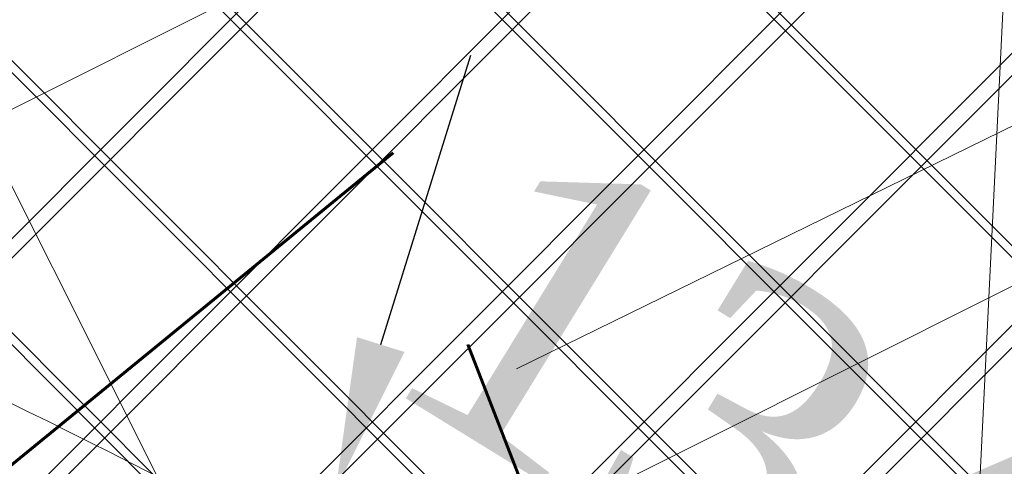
# Model space of a CAD drawing. Header units: metres. Extents: x 7472034 to 8439876, y 5890181 to 5961460.
# Tile 30 of 202: x 8439499.392 to 8439501.018, y 5890378.996 to 5890379.733. Entities that reach past the tile are written whole.
import ezdxf
from ezdxf import colors
from ezdxf.entities.mleader import LeaderData, LeaderLine
from ezdxf.math import Vec2, Vec3

# ---------------------------------------------------------------- set-up
doc = ezdxf.new("R2010")
doc.units = ezdxf.units.M
doc.header["$MEASUREMENT"] = 0
for name, pattern in [('$0$L218_500', [1, 0.5, -0.5]), ('ACAD_ISO03W100', [30, 12, -18]), ('CENTER', [2, 1.25, -0.25, 0.25, -0.25]), ('DASHDOT', [25.399999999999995, 12.7, -6.349999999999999, 0, -6.349999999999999])]:
    doc.linetypes.add(name, pattern=pattern)
doc.layers.get('0').update_dxf_attribs({"linetype": 'CONTINUOUS', "lineweight": 5})
doc.layers.get('Defpoints').update_dxf_attribs({"linetype": 'CONTINUOUS'})
for name, color, linetype, lineweight in [('### Krawężnik', 6, 'CONTINUOUS', 35), ('### rzędne', 172, 'CONTINUOUS', 35), ('__GRANICA', 5, 'ACAD_ISO03W100', 80), ('_a_widok', 7, 'CONTINUOUS', 5), ('_IS.KD.opis.2', 7, 'CONTINUOUS', 18), ('_T_LPG', 52, 'DASHDOT', 50), ('KOLOR-OBIEKT', 21, 'CONTINUOUS', 13), ('T_strefa-8', 20, 'ACAD_ISO03W100', 50), ('ZAG-obrys 018 wymiary', 7, 'CONTINUOUS', 18), ('ZAG-OBRYS013', 7, 'CONTINUOUS', 13)]:
    doc.layers.add(name, color=color, linetype=linetype, lineweight=lineweight)
for name, color, linetype in [('100_rzut_wym_wew', 7, 'CONTINUOUS'), ('2D - Ogólne', 7, 'CONTINUOUS'), ('_IS.BLOK.KD.doziemne', 7, 'CONTINUOUS')]:
    doc.layers.add(name, color=color, linetype=linetype)
doc.layers.add('_IS_NO', color=11, linetype='CONTINUOUS', lineweight=20, plot=False)
doc.styles.add('DIM', font='simplex.shx', dxfattribs={"width": 0.8})
doc.styles.add('RS', font='Romans.shx', dxfattribs={"width": 0.7})
doc.styles.add('style2', font='romans.shx', dxfattribs={"width": 0.7, "oblique": 15})
doc.styles.add('wojtek 1', font='times.ttf', dxfattribs={"height": 0.6})
doc.dimstyles.new('DIM-WEW_500', dxfattribs={"dimscale": 5, "dimtxt": 18, "dimasz": 10, "dimexe": 4, "dimexo": 8, "dimgap": 5, "dimtad": 1, "dimlfac": 0.01, "dimzin": 9, "dimdsep": 46, "dimtxsty": 'DIM', "dimblk": 'ARCHTICK', "dimcen": 5, "dimclrt": 112, "dimadec": 4, "dimazin": 2, "dimtfac": 4, "dimtmove": 0, "dimatfit": 3, "dimldrblk": 'ARCHTICK', "dimfxl": 0, "dimtolj": 1, "dimlwd": 13, "dimarcsym": 0})
pattern_1 = [(45, (967499.202946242, -71042.94610979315), (-0.2245064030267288, 0.2245064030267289), []), (135, (967499.202946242, -71042.94610979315), (-0.2245064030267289, -0.2245064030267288), [])]
pattern_2 = [(45, (967499.2092647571, -71042.97165620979), (-0.2245064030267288, 0.2245064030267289), []), (135, (967499.2092647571, -71042.97165620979), (-0.2245064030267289, -0.2245064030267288), [])]

# ---------------------------------------------------------------- blocks, each defined once
blk = doc.blocks.new('A$C7D7B3C0A')
at = {"layer": '2D - Ogólne', "linetype": 'ByBlock', "lineweight": 15, "ltscale": 2, "flags": 128}
blk.add_lwpolyline([(0.3000000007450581, 0.2999999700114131), (0.3000000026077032, 9.699999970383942), (15.00000000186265, 9.69999996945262), (15.00000000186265, 0.2999999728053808)], close=True, dxfattribs=at)
blk = doc.blocks.new('_Oblique')
at = {"color": 0, "linetype": 'ByBlock', "lineweight": -2}
blk.add_line((-0.5, -0.5), (0.5, 0.5), dxfattribs=at)
blk = doc.blocks.new('*D102')
at = {"layer": 'Defpoints', "color": 0, "linetype": 'Continuous', "lineweight": 60}
for p in [(8439508.583486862, 5890382.740478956), (8439499.059733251, 5890379.425490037), (8439499.642017, 5890378.262743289)]:
    blk.add_point(p, dxfattribs=at)
at = {"layer": 'ZAG-obrys 018 wymiary', "color": 0, "linetype": 'Continuous', "lineweight": -2}
for p, q in [((8439508.225268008, 5890383.455796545), (8439507.822093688, 5890384.260884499)), ((8439499.283798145, 5890378.978060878), (8439498.880623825, 5890379.783148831))]:
    blk.add_line(p, q, dxfattribs=at)
at = {"layer": 'ZAG-obrys 018 wymiary', "color": 0, "linetype": 'Continuous', "lineweight": 13}
blk.add_line((8439508.001203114, 5890383.903225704), (8439499.059733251, 5890379.425490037), dxfattribs=at)
at = {"layer": 'ZAG-obrys 018 wymiary', "color": 0, "linetype": 'Continuous', "lineweight": 13, "xscale": 0.3, "yscale": 0.3, "zscale": 0.3}
for p, rotation in [((8439508.001203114, 5890383.903225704), 26.60092778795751), ((8439499.059733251, 5890379.425490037), 206.6009277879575)]:
    blk.add_blockref('_Oblique', p, dxfattribs=dict(at, rotation=rotation))
at = {"layer": 'ZAG-obrys 018 wymiary', "color": 112, "linetype": 'Continuous', "lineweight": 25, "insert": (8439503.2841115, 5890382.212017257), "char_height": 0.8, "attachment_point": 5, "rotation": 26.600927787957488, "style": 'RS'}
blk.add_mtext('\\A1;10', dxfattribs=at)
blk = doc.blocks.new('_ArchTick')
at = {"layer": '100_rzut_wym_wew', "color": 0, "linetype": 'Continuous', "const_width": 0.15}
blk.add_lwpolyline([(-0.5, -0.5), (0.5, 0.5)], dxfattribs=at)
blk = doc.blocks.new('A$C5FF37710')
at = {"layer": '### rzędne', "color": 0, "lineweight": 13, "flags": 128}
blk.add_lwpolyline([(50.51477378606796, 10.51546448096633), (53.79482592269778, 12.12112784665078), (52.74373111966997, 12.37842599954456)], dxfattribs=at)
blk = doc.blocks.new('A$C57F34CC8')
at = {"layer": '__GRANICA', "color": 246, "lineweight": 60, "ltscale": 0.1}
for p, q in [((86.20019087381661, 7.545831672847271), (84.93974905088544, 6.516516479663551)), ((86.75952754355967, 6.111758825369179), (86.20019087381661, 7.545831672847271))]:
    blk.add_line(p, q, dxfattribs=at)
blk = doc.blocks.new('*D142')
at = {"layer": 'Defpoints', "color": 0, "linetype": 'Continuous', "lineweight": 60}
for p in [(8439501.07687633, 5890391.760996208), (8439499.839085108, 5890366.792824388), (8439500.37198268, 5890366.766406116)]:
    blk.add_point(p, dxfattribs=at)
at = {"layer": 'ZAG-obrys 018 wymiary', "color": 0, "linetype": 'Continuous', "lineweight": 13}
blk.add_line((8439501.609773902, 5890391.734577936), (8439500.37198268, 5890366.766406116), dxfattribs=at)
at = {"layer": 'ZAG-obrys 018 wymiary', "color": 0, "linetype": 'Continuous', "lineweight": -2}
for p, q in [((8439501.609773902, 5890391.734577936), (8439502.009283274, 5890391.714772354)), ((8439500.37198268, 5890366.766406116), (8439500.771492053, 5890366.746600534))]:
    blk.add_line(p, q, dxfattribs=at)
at = {"layer": 'ZAG-obrys 018 wymiary', "color": 0, "linetype": 'Continuous', "lineweight": 13, "xscale": 0.3, "yscale": 0.3, "zscale": 0.3}
for p, rotation in [((8439501.609773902, 5890391.734577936), 87.16189876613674), ((8439500.37198268, 5890366.766406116), 267.1618987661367)]:
    blk.add_blockref('_Oblique', p, dxfattribs=dict(at, rotation=rotation))
at = {"layer": 'ZAG-obrys 018 wymiary', "color": 112, "linetype": 'Continuous', "lineweight": 25, "insert": (8439500.180271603, 5890375.01709125), "char_height": 0.8, "attachment_point": 5, "rotation": 87.16189876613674, "style": 'RS'}
blk.add_mtext('\\A1;25', dxfattribs=at)
blk = doc.blocks.new('*D143')
at = {"layer": 'Defpoints', "color": 0, "linetype": 'Continuous', "lineweight": 60}
for p in [(8439500.252213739, 5890382.284446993), (8439498.44936909, 5890366.87523941), (8439499.211490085, 5890366.823937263)]:
    blk.add_point(p, dxfattribs=at)
at = {"layer": 'ZAG-obrys 018 wymiary', "color": 0, "linetype": 'Continuous', "lineweight": -2}
for p, q in [((8439499.490092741, 5890382.335749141), (8439499.090995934, 5890382.362614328)), ((8439498.44936909, 5890366.87523941), (8439498.050272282, 5890366.902104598))]:
    blk.add_line(p, q, dxfattribs=at)
at = {"layer": 'ZAG-obrys 018 wymiary', "color": 0, "linetype": 'Continuous', "lineweight": 13}
blk.add_line((8439499.490092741, 5890382.335749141), (8439498.44936909, 5890366.87523941), dxfattribs=at)
at = {"layer": 'ZAG-obrys 018 wymiary', "color": 0, "linetype": 'Continuous', "lineweight": 13, "xscale": 0.3, "yscale": 0.3, "zscale": 0.3}
for p, rotation in [((8439499.490092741, 5890382.335749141), 86.14894643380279), ((8439498.44936909, 5890366.87523941), 266.1489464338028)]:
    blk.add_blockref('_Oblique', p, dxfattribs=dict(at, rotation=rotation))
at = {"layer": 'ZAG-obrys 018 wymiary', "color": 112, "linetype": 'Continuous', "lineweight": 25, "insert": (8439498.371085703, 5890374.645792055), "char_height": 0.8, "attachment_point": 5, "rotation": 86.14894643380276, "style": 'RS'}
blk.add_mtext('\\A1;15.5', dxfattribs=at)
blk = doc.blocks.new('*D144')
at = {"layer": 'Defpoints', "color": 0, "linetype": 'Continuous', "lineweight": 60}
for p in [(8439499.048492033, 5890390.910444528), (8439493.19273551, 5890368.256074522), (8439494.279393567, 5890367.975192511)]:
    blk.add_point(p, dxfattribs=at)
at = {"layer": 'ZAG-obrys 018 wymiary', "color": 0, "linetype": 'Continuous', "lineweight": -2}
for p, q in [((8439499.823035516, 5890390.71023865), (8439500.522421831, 5890390.529459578)), ((8439493.967278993, 5890368.055868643), (8439494.666665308, 5890367.875089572))]:
    blk.add_line(p, q, dxfattribs=at)
at = {"layer": 'ZAG-obrys 018 wymiary', "color": 0, "linetype": 'Continuous', "lineweight": 13}
blk.add_line((8439500.13515009, 5890390.629562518), (8439494.279393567, 5890367.975192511), dxfattribs=at)
at = {"layer": 'ZAG-obrys 018 wymiary', "color": 0, "linetype": 'Continuous', "lineweight": 13, "xscale": 0.3, "yscale": 0.3, "zscale": 0.3}
for p, rotation in [((8439500.13515009, 5890390.629562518), 75.5072587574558), ((8439494.279393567, 5890367.975192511), 255.5072587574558)]:
    blk.add_blockref('_Oblique', p, dxfattribs=dict(at, rotation=rotation))
at = {"layer": 'ZAG-obrys 018 wymiary', "color": 112, "linetype": 'Continuous', "lineweight": 25, "insert": (8439497.511322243, 5890382.876199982), "char_height": 0.8, "attachment_point": 5, "rotation": 75.5072587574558, "style": 'RS'}
blk.add_mtext('\\A1;23.4', dxfattribs=at)
blk = doc.blocks.new('A$C1D2679FE')
at = {"layer": 'KOLOR-OBIEKT', "lineweight": 9, "ltscale": 200}
h = blk.add_hatch(dxfattribs=at)
h.set_pattern_fill('ANSI37', color=253, scale=0.1, angle=16)
h.set_pattern_definition([(61, (-7471780.020262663, -5961378.212846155), (-0.2776917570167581, 0.153927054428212), []), (151, (-7471780.020262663, -5961378.212846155), (-0.153927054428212, -0.2776917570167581), [])])
edge = h.paths.add_edge_path()
edge.add_line((196.975401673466, 33.54016214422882), (192.3495923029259, 34.13512154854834))
edge.add_line((192.3495923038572, 34.13512154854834), (187.7176397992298, 34.7308710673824))
edge.add_line((187.7176398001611, 34.7308710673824), (178.5077782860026, 36.15998750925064))
edge.add_line((178.5077782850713, 36.15998750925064), (176.6601969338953, 36.5026140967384))
edge.add_arc((181.3685569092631, 38.18527459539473), 5.000000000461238, 199.6657310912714, 261.1796204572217)
edge.add_line((180.6018702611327, 33.24440507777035), (187.358021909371, 32.19603671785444))
edge.add_line((187.3580219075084, 32.19603671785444), (192.0230219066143, 31.59603671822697))
edge.add_line((192.0230219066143, 31.59603671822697), (196.6880219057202, 30.9960367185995))
edge.add_line((196.6880219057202, 30.9960367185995), (201.9780219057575, 30.48103671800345))
edge.add_line((201.9780219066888, 30.48103671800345), (207.2680219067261, 29.96603671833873))
edge.add_line((207.2680219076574, 29.96603671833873), (216.468021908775, 29.35603671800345))
edge.add_line((216.4680219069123, 29.35603671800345), (221.8830219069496, 29.11103671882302))
edge.add_line((221.8830219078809, 29.11103671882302), (227.2980219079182, 28.86603671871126))
edge.add_line((227.2980219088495, 28.86603671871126), (233.718021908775, 28.60103671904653))
edge.add_line((233.7180219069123, 28.60103671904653), (240.1380219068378, 28.33603671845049))
edge.add_line((240.1380219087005, 28.33603671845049), (245.3280219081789, 28.076036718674))
edge.add_line((245.3280219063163, 28.076036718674), (246.1380219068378, 28.00603671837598))
edge.add_line((246.1380219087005, 28.00603671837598), (248.4280219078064, 27.98603671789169))
edge.add_line((248.4280219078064, 27.98603671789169), (251.4080219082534, 28.33603671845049))
edge.add_line((251.4080219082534, 28.33603671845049), (255.3380219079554, 29.13603671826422))
edge.add_line((255.3380219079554, 29.13603671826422), (258.1480219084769, 30.35603671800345))
edge.add_line((258.1480219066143, 30.35603671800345), (260.6280219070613, 32.076036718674))
edge.add_line((260.6280219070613, 32.076036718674), (262.7080219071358, 34.29603671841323))
edge.add_line((262.7080219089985, 34.29603671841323), (264.3880219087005, 36.826036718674))
edge.add_line((264.3880219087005, 36.826036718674), (265.608021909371, 39.59603671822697))
edge.add_line((265.6080219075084, 39.59603671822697), (266.4080219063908, 42.53603671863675))
edge.add_line((266.4080219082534, 42.53603671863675), (266.6380219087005, 45.60603671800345))
edge.add_line((266.6380219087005, 45.60603671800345), (266.3380219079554, 48.59603671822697))
edge.add_line((266.3380219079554, 48.59603671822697), (265.628021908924, 51.53603671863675))
edge.add_line((265.6280219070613, 51.53603671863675), (264.5280219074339, 54.28603671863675))
edge.add_line((264.5280219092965, 54.28603671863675), (263.3880219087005, 57.11603671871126))
edge.add_line((263.3880219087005, 57.11603671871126), (262.5430219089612, 59.47103671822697))
edge.add_line((262.5430219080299, 59.47103671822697), (261.6980219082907, 61.826036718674))
edge.add_line((261.6980219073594, 61.826036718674), (260.5980219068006, 65.15103671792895))
edge.add_line((260.5980219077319, 65.15103671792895), (259.4980219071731, 68.47603671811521))
edge.add_line((259.4980219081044, 68.47603671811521), (257.3916487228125, 67.77919145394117))
edge.add_line((257.3916487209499, 67.77919145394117), (258.1675714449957, 64.34697791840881))
edge.add_line((258.167571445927, 64.34697791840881), (259.2776264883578, 60.99158426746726))
edge.add_line((259.2776264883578, 60.99158426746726), (260.1334384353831, 58.60645156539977))
edge.add_line((260.1334384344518, 58.60645156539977), (260.9950570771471, 56.20513570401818))
edge.add_line((260.9950570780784, 56.20513570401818), (262.1522789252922, 53.33238322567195))
edge.add_line((262.1522789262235, 53.33238322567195), (263.1827648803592, 50.75616833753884))
edge.add_line((263.1827648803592, 50.75616833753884), (263.8083402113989, 48.16575780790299))
edge.add_line((263.8083402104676, 48.16575780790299), (264.0684198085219, 45.57363114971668))
edge.add_line((264.0684198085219, 45.57363114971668), (263.8734869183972, 42.97170083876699))
edge.add_line((263.8734869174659, 42.97170083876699), (263.1880731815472, 40.45280535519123))
edge.add_line((263.1880731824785, 40.45280535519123), (262.1337886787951, 38.05906103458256))
edge.add_line((262.1337886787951, 38.05906103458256), (260.6936748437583, 35.89031817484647))
edge.add_line((260.6936748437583, 35.89031817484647), (258.9457271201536, 34.02472012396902))
edge.add_line((258.9457271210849, 34.02472012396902), (256.8967191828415, 32.60363397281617))
edge.add_line((256.8967191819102, 32.60363397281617), (254.5645412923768, 31.59108698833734))
edge.add_line((254.5645412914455, 31.59108698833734), (251.0026761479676, 30.86602538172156))
edge.add_line((251.0026761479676, 30.86602538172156), (248.2893446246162, 30.54734550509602))
edge.add_line((248.2893446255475, 30.54734550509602), (246.2595893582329, 30.56507262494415))
edge.add_line((246.2595893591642, 30.56507262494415), (245.5023283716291, 30.63051493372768))
edge.add_line((245.5023283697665, 30.63051493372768), (240.2548571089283, 30.89339403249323))
edge.add_line((240.2548571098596, 30.89339403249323), (233.8236017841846, 31.1588586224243))
edge.add_line((233.8236017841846, 31.1588586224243), (227.4086662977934, 31.42364957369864))
edge.add_line((227.4086662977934, 31.42364957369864), (221.9987299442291, 31.66842047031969))
edge.add_line((221.9987299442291, 31.66842047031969), (217.4544723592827, 31.90290945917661))
edge.add_line((217.4544723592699, 31.90290945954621), (217.0910134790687, 31.92589690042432))
edge.add_line((217.0910134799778, 31.92589689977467), (214.8768218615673, 32.06593639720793))
edge.add_line((214.876821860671, 32.06593639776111), (207.0033997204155, 32.56390146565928))
edge.add_line((207.0033997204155, 32.56390146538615), (202.2260741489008, 33.02899081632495))
edge.add_line((202.2260741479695, 33.02899081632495), (196.975401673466, 33.54016214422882))
blk = doc.blocks.new('A$C2C426404')
at = {"layer": '_IS_NO'}
for points, knots in [([(50.6228041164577, 30.56321178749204, 1.829566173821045e-06), (53.11749188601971, 30.21319374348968), (56.38514522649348, 30.67444155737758), (60.99540497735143, 30.04553546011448), (68.19327101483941, 22.54355850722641, -2.469325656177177e-08), (70.8769634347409, 19.46133922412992, 5.150448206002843e-09), (74.71212187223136, 14.31917844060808, -1.219795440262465e-09), (78.88802252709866, 13.86142715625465), (82.75564656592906, 12.70757211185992)], [0, 0, 0, 0, 7.578698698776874, 9.67195365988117, 16.27655537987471, 24.33370670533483, 30.35915105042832, 36.79354326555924, 36.79354326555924, 36.79354326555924, 36.79354326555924]), ([(22.24795573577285, 20.37028996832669, 1.829566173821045e-06), (26.42848519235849, 20.36833205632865, 2.595275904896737e-06), (34.77398029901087, 19.71811303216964, 3.653563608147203e-06), (38.92662956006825, 20.04217899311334, -5.197057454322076e-07), (43.77274004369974, 17.83557516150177, 1.833094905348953e-07), (51.08127841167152, 15.06439746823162, -1.538063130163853e-07), (58.09044384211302, 9.696452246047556, 2.324577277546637e-08), (65.34780037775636, 7.091900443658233, 5.796258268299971e-09), (69.6463277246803, 6.131249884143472)], [0, 0, 0, 0, 12.09868180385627, 16.72159260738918, 20.95800891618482, 26.67839108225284, 41.1845399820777, 48.39980958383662, 48.39980958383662, 48.39980958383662, 48.39980958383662]), ([(61.00408007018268, 18.25321295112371, -1.4627991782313e-07), (63.26592587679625, 17.29233643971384, -1.146969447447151e-07), (66.21503704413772, 16.0340788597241, -3.511225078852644e-09), (68.00314718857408, 11.12305079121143, -2.577520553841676e-08), (71.87222415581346, 10.22267535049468, -9.073252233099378e-09), (76.34470127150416, 9.479967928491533)], [23.00202883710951, 23.00202883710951, 23.00202883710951, 23.00202883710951, 32.14254341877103, 37.86969472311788, 44.68132462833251, 44.68132462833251, 44.68132462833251, 44.68132462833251])]:
    blk.add_open_spline(points, degree=3, knots=knots, dxfattribs=at)
at = {"layer": '_IS_NO', "ltscale": 0.1}
for points, knots in [([(55.69703794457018, 26.44192530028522, 8.07171421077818e-08), (60.47702913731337, 24.37489471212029, 4.118097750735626e-07), (65.41527824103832, 21.38608461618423, 8.932878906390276e-07), (68.42167646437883, 18.98607052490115, -1.681326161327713e-07), (71.60992970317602, 12.73766223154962), (75.29265419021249, 11.98629271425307, 1.662301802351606e-08), (79.75433884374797, 11.20084950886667)], [13.0881689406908, 13.0881689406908, 13.0881689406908, 13.0881689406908, 21.71831455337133, 28.5577747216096, 34.1003045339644, 40.71973107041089, 40.71973107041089, 40.71973107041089, 40.71973107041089]), ([(27.67626924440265, 23.09287754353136, 1.829566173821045e-06), (31.68315875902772, 23.09132452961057, 2.263426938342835e-06), (38.09081487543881, 23.52010669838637, 2.956097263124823e-06), (46.0190905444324, 20.44823641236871), (52.02710655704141, 18.01596992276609, 1.18983141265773e-07), (57.48081744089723, 14.61059598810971, 3.880691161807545e-08), (63.15046560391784, 12.16836789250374), (64.01579423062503, 9.527138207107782), (68.70553139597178, 8.717305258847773), (72.93792583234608, 7.781059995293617)], [0, 0, 0, 0, 11.95042031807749, 19.07916594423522, 25.47980302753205, 30.85202744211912, 32.94528240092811, 39.66304915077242, 46.67346183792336, 46.67346183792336, 46.67346183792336, 46.67346183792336])]:
    blk.add_open_spline(points, degree=3, knots=knots, dxfattribs=at)
at = {"layer": '### rzędne', "color": 0, "linetype": 'CENTER', "lineweight": 25, "insert": (58.55111750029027, 13.47682633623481, -2.023724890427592e-06), "char_height": 0.6, "attachment_point": 1, "rotation": 0.4319074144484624, "style": 'style2'}
blk.add_mtext('134,31', dxfattribs=at)
at = {"layer": '_IS_NO', "insert": (61.50099298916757, 13.68513396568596, -2.007742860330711e-06), "char_height": 0.5, "attachment_point": 1, "rotation": 328.39517177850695, "style": 'wojtek 1'}
blk.add_mtext('134,30', dxfattribs=at)
blk = doc.blocks.new('JPII.KD_aktualizacja rzędnych_20.12.2024')
at = {"layer": '_IS.KD.opis.2', "color": 0}
ml = blk.add_multileader_mtext('Standard', dxfattribs=at)
ml.set_content('\\A1;1', style='RS')
ml.set_leader_properties()
ml.build(insert=Vec2(0, 0))
ml.multileader.update_dxf_attribs({"text_left_attachment_type": 2, "text_right_attachment_type": 2, "dogleg_length": 0.2, "arrow_head_size": 0.25})
ctx = ml.context
ctx.base_point, ctx.char_height, ctx.arrow_head_size, ctx.landing_gap_size, ctx.plane_origin = Vec3(8438638.622957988, 5890679.322927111), 1, 0.25, 0.3, Vec3(8438574.845001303, 5890643.798475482)
ctx.left_attachment, ctx.right_attachment, ctx.text_align_type = 2, 2, 1
notes = []
notes.append((ctx, [(0, (1, 1, 0), (8438638.422957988, 5890679.322927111), (1, 0), 0.2, [(0, [(8438637.728994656, 5890675.075169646)], 0, [])])]))
ctx.mtext.insert, ctx.mtext.width, ctx.mtext.alignment, ctx.mtext.flow_direction = Vec3(8438639.006291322, 5890679.822927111), 3.033132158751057, 2, 5
ml = blk.add_multileader_mtext('Standard', dxfattribs=at)
ml.set_content('\\A1;{\\C134;W8\\H0.7x;\\C256;\\S134,30/133,52;}', style='RS')
ml.set_leader_properties()
ml.build(insert=Vec2(0, 0))
ml.multileader.update_dxf_attribs({"text_left_attachment_type": 2, "text_right_attachment_type": 2, "dogleg_length": 0.2, "arrow_head_size": 0.25})
ctx = ml.context
ctx.base_point, ctx.char_height, ctx.arrow_head_size, ctx.landing_gap_size, ctx.plane_origin, ctx.plane_x_axis, ctx.plane_y_axis = Vec3(8438640.895523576, 5890676.213889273), 0.75, 0.25, 0.3, Vec3(8438652.010825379, 5890634.622231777), Vec3(0.898794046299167, 0.4383711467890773), Vec3(-0.4383711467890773, 0.898794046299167)
ctx.left_attachment, ctx.right_attachment, ctx.text_align_type = 2, 2, 1
notes.append((ctx, [(0, (1, 1, 0), (8438640.715764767, 5890676.126215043), (0.898794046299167, 0.4383711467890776), 0.2000000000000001, [(3, [(8438640.292422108, 5890674.765481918)], 0, [])])]))
ctx.mtext.insert, ctx.mtext.text_direction, ctx.mtext.rotation, ctx.mtext.width, ctx.mtext.alignment, ctx.mtext.flow_direction = Vec3(8438642.11899846, 5890677.603346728), Vec3(0.898794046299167, 0.4383711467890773), 0.4537856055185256, 6.184238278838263, 2, 5
ml = blk.add_multileader_mtext('Standard', dxfattribs=at)
ml.set_content('\\A1;{\\H0.7x;\\C256;\\S133,40/;}', style='RS')
ml.set_leader_properties()
ml.build(insert=Vec2(0, 0))
ml.multileader.update_dxf_attribs({"text_left_attachment_type": 2, "text_right_attachment_type": 2, "dogleg_length": 0.2, "arrow_head_size": 0.25})
ctx = ml.context
ctx.base_point, ctx.char_height, ctx.arrow_head_size, ctx.landing_gap_size, ctx.plane_origin = Vec3(8438641.488982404, 5890674.749169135), 0.75, 0.25, 0.3, Vec3(8438595.26822372, 5890655.972570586)
ctx.left_attachment, ctx.right_attachment, ctx.text_align_type = 2, 2, 1
notes.append((ctx, [(0, (1, 1, 0), (8438641.288982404, 5890674.749169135), (1, 0), 0.2, [(0, [(8438641.093467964, 5890672.821083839)], 0, [])])]))
ctx.mtext.insert, ctx.mtext.width, ctx.mtext.alignment, ctx.mtext.flow_direction = Vec3(8438642.672732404, 5890675.149169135), 9.34447490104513, 2, 5
for ctx, leaders in notes:
    for number, flags, end, landing, length, lines in leaders:
        leader = LeaderData()
        leader.index, (leader.has_last_leader_line, leader.has_dogleg_vector, leader.attachment_direction) = number, flags
        leader.last_leader_point, leader.dogleg_vector, leader.dogleg_length = Vec3(end), Vec3(landing), length
        for number, points, colour, breaks in lines:
            line = LeaderLine()
            line.index, line.vertices, line.color, line.breaks = number, Vec3.list(points), colors.encode_raw_color(colour), breaks
            leader.lines.append(line)
        ctx.leaders.append(leader)

msp = doc.modelspace()

# ---------------------------------------------------------------- hatches: boundary and pattern name
at = {"layer": 'KOLOR-OBIEKT', "lineweight": 9}
h = msp.add_hatch(dxfattribs=at)
h.set_pattern_fill('ANSI37', color=73, scale=0.1)
h.set_pattern_definition(pattern_2)
edge = h.paths.add_edge_path()
edge.add_arc((8439443.60123986, 5890379.17988472), 6.652831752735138, 296.7043321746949, 335.0331150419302)
edge.add_arc((8439476.194075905, 5890367.917634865), 27.87464989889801, 155.1393615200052, 162.3446315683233, ccw=False)
edge.add_arc((8439457.399943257, 5890376.211109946), 7.345078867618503, 127.98309878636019, 152.2023641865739, ccw=False)
edge.add_arc((8439457.741930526, 5890376.488713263), 7.349948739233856, 107.1989600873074, 131.4182254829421, ccw=False)
edge.add_line((8439455.568618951, 5890383.509999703), (8439473.898437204, 5890392.710084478))
edge.add_arc((8439481.742870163, 5890376.384611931), 18.11232128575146, 99.26977735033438, 115.6644084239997, ccw=False)
edge.add_line((8439478.825278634, 5890394.260401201), (8439481.377171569, 5890394.321440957))
edge.add_arc((8439482.909595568, 5890377.390082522), 17.00056533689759, 88.22393661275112, 95.17163768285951, ccw=False)
edge.add_arc((8439482.561499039, 5890405.235869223), 10.88860248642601, 274.6092070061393, 298.9976789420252)
edge.add_arc((8443006.923870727, 5883371.657126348), 7856.29059094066, 116.59181359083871, 116.61107962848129, ccw=False)
edge.add_arc((8439465.895823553, 5890431.340313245), 42.15757971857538, 305.2087751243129, 306.7865132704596)
edge.add_arc((8439488.80074795, 5890400.283338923), 3.577668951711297, 310.8590814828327, 340.7280968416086)
edge.add_line((8439492.177934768, 5890399.102523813), (8439493.275267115, 5890403.980640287))
edge.add_line((8439493.275267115, 5890403.980640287), (8439502.266345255, 5890408.28072203))
edge.add_line((8439502.266345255, 5890408.28072203), (8439504.844191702, 5890407.694009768))
edge.add_line((8439504.844191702, 5890407.694009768), (8439506.125281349, 5890405.329609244))
edge.add_arc((8439507.019670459, 5890405.776898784), 0.9999999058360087, 206.5699188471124, 283.6833393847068)
edge.add_line((8439507.256226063, 5890404.805280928), (8439511.624560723, 5890406.970734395))
edge.add_line((8439511.624560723, 5890406.970734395), (8439511.39896348, 5890407.420225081))
edge.add_line((8439511.39896348, 5890407.420225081), (8439510.561982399, 5890407.017405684))
edge.add_line((8439510.561982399, 5890407.017405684), (8439509.330427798, 5890409.481424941))
edge.add_line((8439509.330427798, 5890409.481424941), (8439512.635426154, 5890411.138401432))
edge.add_line((8439512.635426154, 5890411.138401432), (8439512.638568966, 5890411.136467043))
edge.add_line((8439512.638568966, 5890411.136467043), (8439515.998443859, 5890412.829496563))
edge.add_line((8439515.998443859, 5890412.829496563), (8439517.239018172, 5890410.325621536))
edge.add_line((8439517.239018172, 5890410.325621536), (8439513.919446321, 5890408.633274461))
edge.add_line((8439513.919446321, 5890408.633274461), (8439514.091312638, 5890408.235941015))
edge.add_line((8439514.091312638, 5890408.235941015), (8439518.839102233, 5890410.604261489))
edge.add_line((8439518.839102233, 5890410.604261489), (8439518.585943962, 5890412.843737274))
edge.add_line((8439518.585943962, 5890412.843737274), (8439518.274555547, 5890413.628049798))
edge.add_line((8439518.274555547, 5890413.628049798), (8439517.839658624, 5890414.494365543))
edge.add_line((8439517.839658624, 5890414.494365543), (8439524.310164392, 5890417.742607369))
edge.add_line((8439524.310164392, 5890417.742607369), (8439525.122207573, 5890416.124990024))
edge.add_line((8439525.122207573, 5890416.124990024), (8439526.840645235, 5890414.670893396))
edge.add_line((8439526.840645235, 5890414.670893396), (8439527.244697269, 5890414.489695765))
edge.add_arc((8439552.769967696, 5890317.570311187), 100.2242811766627, 102.79246926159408, 104.75471345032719, ccw=False)
edge.add_arc((8439529.321881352, 5890420.105147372), 4.960037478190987, 284.6730648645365, 320.3902958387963)
edge.add_arc((8435016.013859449, 5889290.11735932), 4655.555010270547, 14.00691021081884, 14.04831962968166)
edge.add_line((8439532.327549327, 5890420.207226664), (8439525.877549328, 5890423.127226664))
edge.add_line((8439525.877549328, 5890423.127226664), (8439431.028022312, 5890376.803268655))
edge.add_line((8439431.028022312, 5890376.803268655), (8439435.479127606, 5890375.417226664))
edge.add_line((8439435.479127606, 5890375.417226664), (8439446.590932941, 5890373.236661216))
edge = h.paths.add_edge_path()
edge.add_arc((8439530.228804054, 5890405.916425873), 3.001836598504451, 99.44813666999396, 208.2631515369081)
edge.add_line((8439527.5848402, 5890404.494990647), (8439533.209264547, 5890393.206690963))
edge.add_line((8439533.209264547, 5890393.206690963), (8439519.17443581, 5890386.185049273))
edge.add_line((8439519.17443581, 5890386.185049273), (8439523.57812012, 5890377.411604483))
edge.add_line((8439523.57812012, 5890377.411604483), (8439517.455507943, 5890374.324033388))
edge.add_line((8439517.455507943, 5890374.324033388), (8439517.445860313, 5890374.319191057))
edge.add_line((8439517.445860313, 5890374.319191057), (8439517.33905848, 5890374.265585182))
edge.add_line((8439517.33905848, 5890374.265585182), (8439516.815779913, 5890375.308140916))
edge.add_line((8439516.815779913, 5890375.308140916), (8439511.370501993, 5890372.574998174))
edge.add_line((8439511.370501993, 5890372.574998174), (8439511.888417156, 5890371.529804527))
edge.add_line((8439511.888417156, 5890371.529804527), (8439506.425671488, 5890368.787948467))
edge.add_line((8439506.425671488, 5890368.787948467), (8439505.890341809, 5890369.841556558))
edge.add_line((8439505.890341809, 5890369.841556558), (8439505.8884594, 5890369.869391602))
edge.add_line((8439505.8884594, 5890369.869391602), (8439500.283276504, 5890366.97762632))
edge.add_line((8439500.283276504, 5890366.97762632), (8439519.478066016, 5890366.160130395))
edge.add_line((8439519.478066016, 5890366.160130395), (8439542.767549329, 5890378.417226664))
edge.add_line((8439542.767549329, 5890378.417226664), (8439538.675788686, 5890394.802262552))
edge.add_line((8439538.675788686, 5890394.802262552), (8439537.066416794, 5890401.238139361))
edge.add_line((8439537.066416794, 5890401.238139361), (8439535.557306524, 5890407.69906358))
edge.add_arc((8439531.145391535, 5890400.872499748), 8.128158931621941, 57.12596579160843, 99.98506404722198)
edge = h.paths.add_edge_path()
edge.add_line((8439470.194509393, 5890384.137651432), (8439461.355169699, 5890379.697090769))
edge.add_line((8439461.355169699, 5890379.697090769), (8439460.080861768, 5890379.068371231))
edge.add_line((8439460.080861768, 5890379.068371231), (8439457.869254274, 5890377.642639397))
edge.add_arc((8439460.609507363, 5890373.444653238), 5.013190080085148, 123.1346622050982, 204.022759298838)
edge.add_line((8439456.030540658, 5890371.403786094), (8439459.447549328, 5890370.707226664))
edge.add_line((8439459.447549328, 5890370.707226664), (8439480.497107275, 5890367.736747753))
edge.add_line((8439480.497107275, 5890367.736747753), (8439497.963342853, 5890367.082590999))
edge.add_line((8439497.963342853, 5890367.082590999), (8439496.62020549, 5890369.722641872))
edge.add_line((8439496.62020549, 5890369.722641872), (8439494.91788047, 5890373.087302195))
edge.add_arc((8439489.468037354, 5890366.363615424), 8.654984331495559, 50.97371617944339, 58.22889977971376)
edge.add_line((8439494.025120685, 5890373.721722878), (8439490.036071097, 5890376.575637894))
edge.add_line((8439490.036071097, 5890376.575637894), (8439489.954459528, 5890375.592465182))
edge.add_line((8439489.954459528, 5890375.592465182), (8439490.917133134, 5890375.538648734))
edge.add_line((8439490.917133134, 5890375.538648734), (8439490.678913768, 5890371.956837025))
edge.add_line((8439490.678913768, 5890371.956837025), (8439482.55041443, 5890372.440399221))
edge.add_line((8439482.55041443, 5890372.440399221), (8439482.851718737, 5890376.020734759))
edge.add_line((8439482.851718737, 5890376.020734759), (8439487.354100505, 5890375.749064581))
edge.add_line((8439487.354100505, 5890375.749064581), (8439487.521080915, 5890378.34061919))
edge.add_line((8439487.521080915, 5890378.34061919), (8439481.803471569, 5890382.401025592))
edge.add_arc((8439487.942466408, 5890392.088814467), 11.46911116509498, 231.6002274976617, 237.6382272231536, ccw=False)
edge.add_line((8439480.818489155, 5890383.100518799), (8439480.351152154, 5890383.41057529))
edge.add_line((8439480.351152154, 5890383.41057529), (8439479.210044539, 5890382.939428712))
edge.add_line((8439479.210044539, 5890382.939428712), (8439480.412913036, 5890383.399613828))
edge.add_arc((8439474.682487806, 5890375.167564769), 10.03017472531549, 55.15777404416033, 116.5800473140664)
h.paths.add_polyline_path([(8439461.898919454, 5890370.792156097), (8439462.257176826, 5890373.552492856)], flags=16)
h = msp.add_hatch(dxfattribs=at)
h.set_pattern_fill('ANSI37', color=253, scale=0.1)
h.set_pattern_definition(pattern_2)
edge = h.paths.add_edge_path()
edge.add_arc((8439529.163071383, 5890420.279666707), 5.193757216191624, 276.50229096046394, 320.0240354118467, ccw=False)
edge.add_line((8439529.751227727, 5890415.119319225), (8439525.812744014, 5890414.153171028))
edge.add_line((8439525.812744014, 5890414.153171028), (8439519.208160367, 5890410.804184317))
edge.add_line((8439519.208160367, 5890410.804184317), (8439517.988028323, 5890410.126512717))
edge.add_line((8439517.988028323, 5890410.126512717), (8439514.091312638, 5890408.235941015))
edge.add_line((8439514.091312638, 5890408.235941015), (8439511.613697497, 5890406.992378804))
edge.add_line((8439511.613697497, 5890406.992378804), (8439509.258949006, 5890405.810485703))
edge.add_line((8439509.258949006, 5890405.810485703), (8439507.371756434, 5890404.83508177))
edge.add_arc((8439506.940777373, 5890405.737469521), 1.000023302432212, 206.5712342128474, 295.5290722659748, ccw=False)
edge.add_line((8439506.046377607, 5890405.290148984), (8439504.844186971, 5890407.693988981))
edge.add_line((8439504.844186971, 5890407.693988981), (8439502.261629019, 5890408.281795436))
edge.add_line((8439502.261629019, 5890408.281795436), (8439499.350132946, 5890407.011538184))
edge.add_line((8439499.350132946, 5890407.011538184), (8439493.30510976, 5890403.995621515))
edge.add_line((8439493.30510976, 5890403.995621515), (8439492.177918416, 5890399.102451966))
edge.add_arc((8439488.801253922, 5890400.282879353), 3.577047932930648, 293.05521913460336, 340.73119789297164, ccw=False)
edge.add_line((8439490.202090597, 5890396.991537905), (8439487.801423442, 5890395.78932472))
edge.add_arc((8439482.51122255, 5890404.317896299), 10.03607286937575, 278.1216072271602, 301.8109775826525, ccw=False)
edge.add_line((8439483.9290645, 5890394.382480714), (8439478.825278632, 5890394.260401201))
edge.add_arc((8439481.742870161, 5890376.384611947), 18.11232126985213, 99.26977735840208, 115.6644084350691)
edge.add_line((8439473.898437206, 5890392.710084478), (8439455.537130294, 5890383.494194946))
edge.add_arc((8439458.368862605, 5890375.380272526), 8.593860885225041, 109.2388197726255, 150.5606865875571)
edge.add_line((8439450.884668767, 5890379.604167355), (8439456.921008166, 5890377.849276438))
edge.add_line((8439456.921008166, 5890377.849276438), (8439458.055979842, 5890377.519316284))
edge.add_arc((8439462.056345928, 5890374.376166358), 5.087466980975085, 112.4172144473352, 141.842727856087, ccw=False)
edge.add_line((8439460.116249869, 5890379.079181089), (8439470.201913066, 5890384.141371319))
edge.add_arc((8439474.670732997, 5890375.058466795), 10.12272227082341, 52.60385305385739, 116.19734301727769, ccw=False)
edge.add_line((8439480.818489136, 5890383.100518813), (8439494.035062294, 5890373.735722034))
edge.add_arc((8439499.404929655, 5890380.165137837), 8.376924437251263, 230.1312663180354, 239.1071883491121)
edge.add_arc((8439492.046879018, 5890368.073539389), 5.778072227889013, 28.405105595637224, 58.05675779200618, ccw=False)
edge.add_line((8439497.129307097, 5890370.822183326), (8439498.920012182, 5890367.249241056))
edge.add_line((8439498.920012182, 5890367.249241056), (8439502.137476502, 5890368.864147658))
edge.add_line((8439502.137476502, 5890368.864147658), (8439500.881438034, 5890371.366619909))
edge.add_arc((8439501.41146424, 5890371.651481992), 0.6017260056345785, 32.69127385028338, 208.2557647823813, ccw=False)
edge.add_line((8439501.917872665, 5890371.97648152), (8439503.213570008, 5890369.395299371))
edge.add_line((8439503.213570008, 5890369.395299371), (8439521.788261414, 5890378.745992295))
edge.add_line((8439521.788261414, 5890378.745992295), (8439512.863585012, 5890396.520876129))
edge.add_arc((8439515.497668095, 5890397.863594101), 2.956566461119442, 115.92003145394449, 207.0101116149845, ccw=False)
edge.add_line((8439514.20530482, 5890400.522744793), (8439524.043376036, 5890405.489377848))
edge.add_line((8439524.043376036, 5890405.489377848), (8439526.586557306, 5890407.103247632))
edge.add_line((8439526.586557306, 5890407.103247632), (8439529.129738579, 5890408.717117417))
edge.add_arc((8439531.212438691, 5890401.016589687), 7.97720296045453, 58.08019787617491, 105.13424418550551, ccw=False)
edge.add_line((8439535.43023892, 5890407.787551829), (8439533.14312037, 5890416.942853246))
edge = h.paths.add_edge_path(flags=16)
edge.add_line((8439502.061371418, 5890393.458260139), (8439496.04637926, 5890390.43770596))
edge.add_arc((8439496.464019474, 5890389.751908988), 0.8029575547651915, 121.3407965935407, 301.694103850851)
edge.add_line((8439496.8858806, 5890389.068700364), (8439502.900872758, 5890392.089254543))
edge.add_arc((8439502.27990767, 5890392.650368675), 0.83692694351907, 317.898520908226, 465.1363795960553)
edge = h.paths.add_edge_path(flags=16)
edge.add_line((8439505.00109902, 5890384.089630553), (8439500.444638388, 5890381.798632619))
edge.add_arc((8439500.084983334, 5890382.51322949), 0.8000002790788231, 116.620304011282, 296.7160130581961, ccw=False)
edge.add_line((8439499.72652247, 5890383.228426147), (8439504.283989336, 5890385.517420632))
edge.add_arc((8439504.642916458, 5890384.80371257), 0.7988791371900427, -63.361719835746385, 116.69803695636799, ccw=False)
at = {"layer": 'KOLOR-OBIEKT', "lineweight": 9, "ltscale": 200}
h = msp.add_hatch(dxfattribs=at)
h.set_pattern_fill('ANSI37', color=231, scale=0.1)
h.set_pattern_definition(pattern_1)
edge = h.paths.add_edge_path()
edge.add_line((8439512.863585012, 5890396.520876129), (8439521.788261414, 5890378.745992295))
edge.add_line((8439521.788261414, 5890378.745992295), (8439503.213570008, 5890369.395299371))
edge.add_line((8439503.213570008, 5890369.395299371), (8439501.917872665, 5890371.97648152))
edge.add_arc((8439501.411425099, 5890371.65154851), 0.6017230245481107, 32.6839302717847, 208.2631083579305)
edge.add_line((8439500.881438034, 5890371.366619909), (8439502.137476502, 5890368.864147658))
edge.add_line((8439502.137476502, 5890368.864147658), (8439498.920012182, 5890367.249241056))
edge.add_line((8439498.920012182, 5890367.249241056), (8439497.129307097, 5890370.822183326))
edge.add_line((8439497.129307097, 5890370.822183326), (8439495.555644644, 5890372.655868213))
edge.add_line((8439495.555644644, 5890372.655868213), (8439494.901445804, 5890373.120452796))
edge.add_line((8439494.901445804, 5890373.120452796), (8439497.963342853, 5890367.082590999))
edge.add_line((8439497.963342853, 5890367.082590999), (8439500.283276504, 5890366.97762632))
edge.add_line((8439500.283276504, 5890366.97762632), (8439505.893878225, 5890369.872187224))
edge.add_line((8439505.893878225, 5890369.872187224), (8439506.425671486, 5890368.787948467))
edge.add_line((8439506.425671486, 5890368.787948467), (8439511.888417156, 5890371.529804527))
edge.add_line((8439511.888417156, 5890371.529804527), (8439511.370501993, 5890372.574998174))
edge.add_line((8439511.370501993, 5890372.574998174), (8439516.815852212, 5890375.308177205))
edge.add_line((8439516.815852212, 5890375.308177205), (8439517.338986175, 5890374.26554889))
edge.add_line((8439517.338986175, 5890374.26554889), (8439523.580028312, 5890377.407811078))
edge.add_line((8439523.580028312, 5890377.407811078), (8439519.172527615, 5890386.188842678))
edge.add_line((8439519.172527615, 5890386.188842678), (8439530.098737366, 5890391.695090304))
edge.add_line((8439530.098737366, 5890391.695090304), (8439523.347480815, 5890405.140094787))
edge.add_line((8439523.347480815, 5890405.140094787), (8439514.198986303, 5890400.548291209))
edge.add_arc((8439515.544616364, 5890397.867007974), 3.00000000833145, 116.6502652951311, 206.6609883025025)
h.paths.add_polyline_path([(8439514.64326723, 5890399.651613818), (8439522.901414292, 5890403.796535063), (8439528.750976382, 5890392.142141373), (8439520.49282829, 5890387.997219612)], flags=16)
at = {"layer": 'KOLOR-OBIEKT', "lineweight": 9}
h = msp.add_hatch(dxfattribs=at)
h.set_pattern_fill('ANSI37', color=250, scale=0.1)
h.set_pattern_definition(pattern_1)
h.paths.add_polyline_path([(8439501.732551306, 5890396.420965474), (8439492.791081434, 5890391.943192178), (8439499.642017, 5890378.262743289), (8439508.58348686, 5890382.740478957)])

# ---------------------------------------------------------------- linework, layer by layer
at = {"layer": '_T_LPG', "ltscale": 0.075, "extrusion": (-2.154253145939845e-06, 2.049929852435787e-06, -0.9999999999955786)}
for points, elevation in [([(-8439489.18764092, 5890373.92198133), (-8439489.243673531, 5890374.928532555, 0.2681633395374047), (-8439489.654730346, 5890375.556474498), (-8439500.22398381, 5890380.853385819)], -6.105956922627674), ([(-8439489.437254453, 5890373.908085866), (-8439489.493287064, 5890374.914637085, 0.2681633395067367), (-8439489.767324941, 5890375.333265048), (-8439500.49034144, 5890380.756315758)], -6.105956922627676)]:
    msp.add_lwpolyline(points, format="xyb", dxfattribs=dict(at, elevation=elevation))
at = {"layer": 'T_strefa-8', "color": 151, "ltscale": 0.03, "flags": 128}
msp.add_lwpolyline([(8439506.671440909, 5890376.807697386), (8439507.560025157, 5890377.255930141, 0.4132234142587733), (8439511.111844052, 5890387.977484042), (8439510.888164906, 5890388.424663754, 0.414350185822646), (8439500.151130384, 5890391.998988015), (8439499.256820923, 5890391.551133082, 0.4169632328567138), (8439495.71974441, 5890380.748838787), (8439495.949148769, 5890380.301281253, 0.4123217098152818)], format="xyb", close=True, dxfattribs=at)

# ---------------------------------------------------------------- block references
at = {"layer": '### Krawężnik', "color": 1, "linetype": 'Continuous', "lineweight": 60, "ltscale": 0.2}
msp.add_blockref('A$C1D2679FE', (8439279.223208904, 5890335.266736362), dxfattribs=at)
at = {"ltscale": 0.1}
msp.add_blockref('A$C5FF37710', (8439449.697574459, 5890368.641764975), dxfattribs=at)
at = {"layer": '__GRANICA', "color": 1, "linetype": 'Continuous', "ltscale": 0.2}
msp.add_blockref('A$C57F34CC8', (8439413.808154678, 5890371.967410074), dxfattribs=at)
at = {"layer": '_a_widok', "color": 0, "linetype": 'Continuous', "lineweight": 60, "ltscale": 0.2}
msp.add_blockref('A$C2C426404', (8439438.733810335, 5890365.88383195), dxfattribs=at)
msp.add_blockref('A$C2C426404', (8439438.733810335, 5890365.88383195), dxfattribs=at)
at = {"layer": '_IS.BLOK.KD.doziemne', "linetype": '$0$L218_500'}
msp.add_blockref('JPII.KD_aktualizacja rzędnych_20.12.2024', (859.6212462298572, -295.8072097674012), dxfattribs=at)
at = {"layer": 'ZAG-OBRYS013', "linetype": 'Continuous', "lineweight": 25, "rotation": 296.6009277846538}
msp.add_blockref('A$C7D7B3C0A', (8439492.791081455, 5890391.94319219), dxfattribs=at)

# ---------------------------------------------------------------- dimensions: what is measured, and where the dimension line sits
at = {"layer": 'ZAG-obrys 018 wymiary', "linetype": 'Continuous', "lineweight": 25}
for base, p1, p2, angle, picture, middle in [((8439500.37198268, 5890366.766406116), (8439501.07687633, 5890391.760996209), (8439499.839085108, 5890366.792824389), 267.1618987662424, '*D142', (8439500.77953566, 5890374.987382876)), ((8439494.279393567, 5890367.975192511), (8439499.048492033, 5890390.910444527), (8439493.19273551, 5890368.256074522), 255.50725875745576, '*D144', (8439498.092229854, 5890382.726045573)), ((8439499.059733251, 5890379.425490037), (8439508.58348686, 5890382.740478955), (8439499.642017, 5890378.262743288), 206.6009277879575, '*D102', (8439503.55277564, 5890381.675529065))]:
    dim = msp.add_linear_dim(base=base, p1=p1, p2=p2, angle=angle, dimstyle='DIM-WEW_500', override={"dimscale": 0.1, "dimtxt": 8, "dimasz": 3, "dimgap": 2, "dimlfac": 1, "dimtxsty": 'RS', "dimblk1": 'Oblique', "dimblk2": 'Oblique', "dimsah": 1, "dimfxl": 50, "dimfxlon": 1}, dxfattribs=at)
    dim.commit()
    dim.dimension.update_dxf_attribs({"geometry": picture, "text_midpoint": middle, "dimtype": 161})
dim = msp.add_aligned_dim(p1=(8439500.252213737, 5890382.284446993), p2=(8439499.211490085, 5890366.823937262), distance=-0.7638457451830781, dimstyle='DIM-WEW_500', override={"dimscale": 0.1, "dimtxt": 8, "dimasz": 3, "dimgap": 2, "dimlfac": 1, "dimtxsty": 'RS', "dimblk1": 'Oblique', "dimblk2": 'Oblique', "dimsah": 1, "dimfxl": 50, "dimfxlon": 1}, dxfattribs=at)
dim.commit()
dim.dimension.update_dxf_attribs({"geometry": '*D143', "text_midpoint": (8439498.371085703, 5890374.645792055)})

doc.saveas('drawing.dxf')
